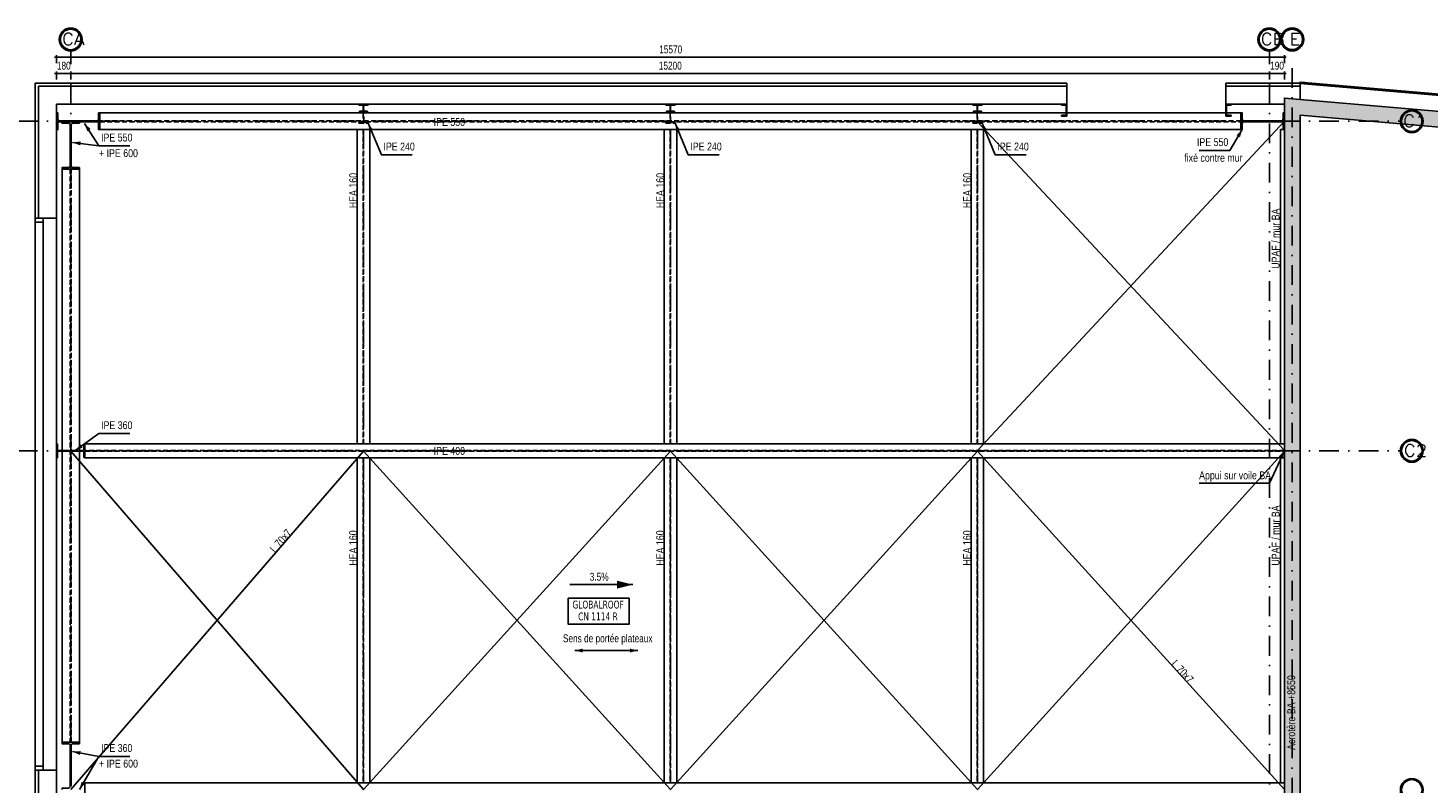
# Model space of a CAD drawing. Extents: x 293186 to 369035, y -341273 to -122059.
# Tile 62 of 64: x 325260 to 343013, y -142014 to -132438. Entities that reach past the tile are written whole.
import ezdxf

# ---------------------------------------------------------------- set-up
doc = ezdxf.new("R2010")
doc.units = 0
doc.header["$LTSCALE"] = 50
doc.linetypes.add('DASHDOT', pattern=[10, 5, -2.5, 0, -2.5])
doc.linetypes.add('HIDDEN', pattern=[1.875, 1.25, -0.625])
doc.layers.get('0').update_dxf_attribs({"color": 1, "linetype": 'CONTINUOUS'})
doc.layers.add('ECHELLE_1_50', color=7, linetype='CONTINUOUS')
doc.styles.add('ARIAL', font='txt')
doc.styles.add('CADWORK5', font='ROMAND', dxfattribs={"width": 0.8})
doc.styles.add('TAHOMA', font='txt')

# ---------------------------------------------------------------- blocks, each defined once
blk = doc.blocks.new('CDWK_EXTR_2')
at = {"color": 0}
blk.add_solid([(0, 0), (2, 0.5), (2, -0.5)], dxfattribs=at)
blk = doc.blocks.new('*D164')
at = {"layer": 'ECHELLE_1_50'}
h = blk.add_hatch(color=150, dxfattribs=at)
edge = h.paths.add_edge_path()
edge.add_arc((325621, -133016), 6.25, 0, 360)
h = blk.add_hatch(color=150, dxfattribs=at)
edge = h.paths.add_edge_path()
edge.add_arc((325801, -133016), 6.25, 0, 360)
at = {"layer": 'ECHELLE_1_50', "color": 150}
for p, q in [((325596, -133016), (325826, -133016)), ((325621, -132991), (325621, -133091)), ((325801, -132991), (325801, -133091))]:
    blk.add_line(p, q, dxfattribs=at)
at = {"layer": 'ECHELLE_1_50', "color": 26, "style": 'ARIAL', "width": 0.75}
blk.add_text('180', height=100, dxfattribs=at).set_placement((325626, -132966))
blk = doc.blocks.new('*D165')
at = {"layer": 'ECHELLE_1_50'}
h = blk.add_hatch(color=150, dxfattribs=at)
edge = h.paths.add_edge_path()
edge.add_arc((325801, -133016), 6.25, 0, 360)
h = blk.add_hatch(color=150, dxfattribs=at)
edge = h.paths.add_edge_path()
edge.add_arc((341001, -133016), 6.25, 0, 360)
at = {"layer": 'ECHELLE_1_50', "color": 150}
for p, q in [((325776, -133016), (341026, -133016)), ((325801, -132991), (325801, -133091)), ((341001, -132991), (341001, -133091))]:
    blk.add_line(p, q, dxfattribs=at)
at = {"layer": 'ECHELLE_1_50', "color": 26, "style": 'ARIAL', "width": 0.75}
blk.add_text('15200', height=100, dxfattribs=at).set_placement((333259, -132966))
blk = doc.blocks.new('*D166')
at = {"layer": 'ECHELLE_1_50'}
h = blk.add_hatch(color=150, dxfattribs=at)
edge = h.paths.add_edge_path()
edge.add_arc((341001, -133016), 6.25, 0, 360)
h = blk.add_hatch(color=150, dxfattribs=at)
edge = h.paths.add_edge_path()
edge.add_arc((341191, -133016), 6.25, 0, 360)
at = {"layer": 'ECHELLE_1_50', "color": 150}
for p, q in [((340976, -133016), (341216, -133016)), ((341001, -132991), (341001, -133091)), ((341191, -132991), (341191, -133091))]:
    blk.add_line(p, q, dxfattribs=at)
at = {"layer": 'ECHELLE_1_50', "color": 26, "style": 'ARIAL', "width": 0.75}
blk.add_text('190', height=100, dxfattribs=at).set_placement((341011, -132966))
blk = doc.blocks.new('*D167')
at = {"layer": 'ECHELLE_1_50'}
h = blk.add_hatch(color=150, dxfattribs=at)
edge = h.paths.add_edge_path()
edge.add_arc((325621, -132810), 6.25, 0, 360)
h = blk.add_hatch(color=150, dxfattribs=at)
edge = h.paths.add_edge_path()
edge.add_arc((341191, -132810), 6.25, 0, 360)
at = {"layer": 'ECHELLE_1_50', "color": 150}
for p, q in [((325621, -132785), (325621, -132885)), ((341191, -132785), (341191, -132885)), ((325596, -132810), (341216, -132810))]:
    blk.add_line(p, q, dxfattribs=at)
at = {"layer": 'ECHELLE_1_50', "color": 26, "style": 'ARIAL', "width": 0.75}
blk.add_text('15570', height=100, dxfattribs=at).set_placement((333264, -132760))

msp = doc.modelspace()

# ---------------------------------------------------------------- hatches: boundary and pattern name
at = {"layer": 'ECHELLE_1_50', "linetype": 'CONTINUOUS'}
h = msp.add_hatch(dxfattribs=at)
h.set_pattern_fill('DOTS1', color=212, scale=23.622048, style=0, pattern_type=2)
h.set_pattern_definition([(0, (0, 0), (150, 17.675), [0, -17.675])])
h.paths.add_polyline_path([(350671, -182676), (350471, -182676), (350471, -134324), (341391, -133545), (341391, -182676), (341191, -182676), (341191, -133327), (350671, -134140)])

# ---------------------------------------------------------------- linework, layer by layer
at = {"layer": 'ECHELLE_1_50', "color": 158, "linetype": 'DASHDOT'}
for p, q in [((325801, -173906), (325801, -132729)), ((341001, -173906), (341001, -132726)), ((341291, -183207), (341291, -132729)), ((323130, -133621), (342662, -133621)), ((323130, -137801), (342662, -137801))]:
    msp.add_line(p, q, dxfattribs=at)
at = {"layer": 'ECHELLE_1_50', "color": 32}
for p, q in [((325351, -146401), (325351, -133136)), ((338431, -133136), (325351, -133136)), ((338431, -133406), (338431, -133136)), ((341441, -133136), (340451, -133136)), ((340451, -133136), (340451, -133406)), ((350941, -133942), (341391, -133124)), ((350921, -133961), (341391, -133144)), ((325391, -133176), (325391, -134850)), ((338431, -133176), (325391, -133176)), ((341391, -133176), (340451, -133176)), ((325621, -133406), (338431, -133406)), ((340451, -133406), (341191, -133406)), ((325351, -134850), (325621, -134850)), ((325621, -141850), (325351, -141850)), ((325391, -141850), (325391, -146401))]:
    msp.add_line(p, q, dxfattribs=at)
at = {"layer": 'ECHELLE_1_50', "color": 3}
for p, q in [((341391, -133122), (341391, -133344)), ((341441, -133128), (341441, -133122))]:
    msp.add_line(p, q, dxfattribs=at)
at = {"layer": 'ECHELLE_1_50', "color": 7}
for p, q in [((326160, -133935), (325978, -133650)), ((326160, -141677), (325825, -141616))]:
    msp.add_line(p, q, dxfattribs=at)
at = {"layer": 'ECHELLE_1_50', "color": 5, "linetype": 'HIDDEN'}
for p, q in [((340641, -133616), (326171, -133616)), ((326171, -133627), (340641, -133627)), ((325795, -134227), (325795, -141497)), ((325807, -141497), (325807, -134227)), ((341191, -137797), (325981, -137797)), ((325981, -137806), (341191, -137806))]:
    msp.add_line(p, q, dxfattribs=at)
at = {"layer": 'ECHELLE_1_50', "color": 5, "linetype": 'DASHDOT'}
for p, q in [((326171, -133621), (340641, -133621)), ((325801, -134227), (325801, -141497)), ((325981, -137801), (341191, -137801))]:
    msp.add_line(p, q, dxfattribs=at)
at = {"layer": 'ECHELLE_1_50', "color": 10}
for p, q in [((337298, -137797), (341191, -133621)), ((337298, -133627), (341191, -137797))]:
    msp.add_line(p, q, dxfattribs=at)
at = {"layer": 'ECHELLE_1_50', "color": 22, "linetype": 'HIDDEN'}
for p, q in [((329510, -133726), (329510, -137711)), ((329516, -137711), (329516, -133726)), ((333403, -133726), (333403, -137711)), ((333409, -137711), (333409, -133726)), ((337295, -133726), (337295, -137711)), ((337301, -137711), (337301, -133726)), ((329510, -137891), (329510, -142011)), ((329516, -142011), (329516, -137891)), ((333403, -137891), (333403, -142011)), ((333409, -142011), (333409, -137891)), ((337295, -137891), (337295, -142011)), ((337301, -142011), (337301, -137891))]:
    msp.add_line(p, q, dxfattribs=at)
at = {"layer": 'ECHELLE_1_50', "color": 22, "linetype": 'DASHDOT'}
for p, q in [((329513, -133726), (329513, -137711)), ((333406, -133726), (333406, -137711)), ((337298, -133726), (337298, -137711)), ((329513, -137891), (329513, -142011)), ((333406, -137891), (333406, -142011)), ((337298, -137891), (337298, -142011))]:
    msp.add_line(p, q, dxfattribs=at)
at = {"layer": 'ECHELLE_1_50', "color": 2}
for p, q in [((325351, -134850), (325351, -134900)), ((325451, -134850), (325351, -134850)), ((325351, -134900), (325451, -134900)), ((325351, -141800), (325351, -134900)), ((325451, -134900), (325451, -134850)), ((325451, -141800), (325451, -134900)), ((325406, -141800), (325351, -141800)), ((325351, -141800), (325351, -141850)), ((325451, -141800), (325351, -141800)), ((325451, -141800), (325446, -141800)), ((325451, -141850), (325451, -141800)), ((325351, -141850), (325451, -141850))]:
    msp.add_line(p, q, dxfattribs=at)
at = {"layer": 'ECHELLE_1_50', "color": 150, "linetype": 'CONTINUOUS'}
for p, q in [((332129, -139498), (332929, -139498)), ((332193, -140334), (332993, -140334))]:
    msp.add_line(p, q, dxfattribs=at)
at = {"layer": 'ECHELLE_1_50', "color": 32}
msp.add_lwpolyline([(325621, -133406), (325621, -137716), (325621, -146401)], dxfattribs=at)
at = {"layer": 'ECHELLE_1_50', "color": 141, "linetype": 'HIDDEN'}
for points in [[(329517, -133622), (329517, -133431, -0.414214), (329532, -133416), (329574, -133416), (329574, -133406), (329548, -133406), (329480, -133406), (329454, -133406), (329454, -133416), (329496, -133416, -0.414214), (329511, -133431), (329511, -133622, -0.414214), (329496, -133637), (329454, -133637), (329454, -133646)], [(333409, -133622), (333409, -133431, -0.414214), (333424, -133416), (333466, -133416), (333466, -133406), (333440, -133406), (333372, -133406), (333346, -133406), (333346, -133416), (333388, -133416, -0.414214), (333403, -133431), (333403, -133622, -0.414214), (333388, -133637), (333346, -133637), (333346, -133646)], [(337302, -133622), (337302, -133431, -0.414214), (337317, -133416), (337359, -133416), (337359, -133406), (337333, -133406), (337265, -133406), (337239, -133406), (337239, -133416), (337281, -133416, -0.414214), (337296, -133431), (337296, -133622, -0.414214), (337281, -133637), (337239, -133637), (337239, -133646)], [(329454, -133646), (329574, -133646), (329574, -133637), (329532, -133637, -0.414214), (329517, -133622)], [(333346, -133646), (333466, -133646), (333466, -133637), (333424, -133637, -0.414214), (333409, -133622)], [(337239, -133646), (337359, -133646), (337359, -133637), (337317, -133637, -0.414214), (337302, -133622)]]:
    msp.add_lwpolyline(points, format="xyb", dxfattribs=at)
at = {"layer": 'ECHELLE_1_50', "color": 141, "linetype": 'CONTINUOUS'}
for points in [[(329516, -133482), (329516, -133426, -0.414214), (329528, -133414), (329564, -133414), (329564, -133406), (329542, -133406), (329542, -133406), (329486, -133406), (329486, -133406), (329464, -133406), (329464, -133414), (329499, -133414, -0.414214), (329511, -133426), (329511, -133482, -0.414214), (329499, -133494), (329464, -133494), (329464, -133502)], [(329464, -133502), (329564, -133502), (329564, -133494), (329528, -133494, -0.414214), (329516, -133482)], [(333409, -133482), (333409, -133426, -0.414214), (333421, -133414), (333456, -133414), (333456, -133406), (333434, -133406), (333434, -133406), (333378, -133406), (333378, -133406), (333356, -133406), (333356, -133414), (333392, -133414, -0.414214), (333404, -133426), (333404, -133482, -0.414214), (333392, -133494), (333356, -133494), (333356, -133502)], [(333356, -133502), (333456, -133502), (333456, -133494), (333421, -133494, -0.414214), (333409, -133482)], [(337301, -133482), (337301, -133426, -0.414214), (337313, -133414), (337349, -133414), (337349, -133406), (337327, -133406), (337327, -133406), (337271, -133406), (337271, -133406), (337249, -133406), (337249, -133414), (337284, -133414, -0.414214), (337296, -133426), (337296, -133482, -0.414214), (337284, -133494), (337249, -133494), (337249, -133502)], [(337249, -133502), (337349, -133502), (337349, -133494), (337313, -133494, -0.414214), (337301, -133482)], [(326130, -133616), (325662, -133616, -0.414214), (325638, -133592), (325638, -133516), (325621, -133516), (325621, -133561), (325621, -133681), (325621, -133726), (325638, -133726), (325638, -133651, -0.414214), (325662, -133627), (326130, -133627, -0.414214), (326154, -133651), (326154, -133726), (326171, -133726)], [(325807, -134184), (325807, -133670, -0.414214), (325831, -133646), (325911, -133646), (325911, -133627), (325861, -133627), (325741, -133627), (325691, -133627), (325691, -133646), (325771, -133646, -0.414214), (325795, -133670), (325795, -134184, -0.414214), (325771, -134208), (325691, -134208), (325691, -134227)], [(326171, -133726), (326171, -133516), (326154, -133516), (326154, -133592, -0.414214), (326130, -133616)], [(341150, -133616), (340682, -133616, -0.414214), (340658, -133592), (340658, -133516), (340641, -133516), (340641, -133561), (340641, -133681), (340641, -133726), (340658, -133726), (340658, -133651, -0.414214), (340682, -133627), (341150, -133627, -0.414214), (341174, -133651), (341174, -133726), (341191, -133726)], [(341191, -133726), (341191, -133516), (341174, -133516), (341174, -133592, -0.414214), (341150, -133616)], [(325691, -134227), (325911, -134227), (325911, -134208), (325831, -134208, -0.414214), (325807, -134184)], [(325950, -137797), (325652, -137797, -0.414214), (325634, -137779), (325634, -137716), (325621, -137716), (325621, -137756), (325621, -137846), (325621, -137886), (325634, -137886), (325634, -137823, -0.414214), (325652, -137805), (325950, -137805, -0.414214), (325968, -137823), (325968, -137886), (325981, -137886)], [(325950, -137797), (325652, -137797, -0.414214), (325634, -137779), (325634, -137716), (325621, -137716), (325621, -137756), (325621, -137846), (325621, -137886), (325634, -137886), (325634, -137823, -0.414214), (325652, -137805), (325950, -137805, -0.414214), (325968, -137823), (325968, -137886), (325981, -137886)], [(325981, -137886), (325981, -137716), (325968, -137716), (325968, -137779, -0.414214), (325950, -137797)], [(325981, -137886), (325981, -137716), (325968, -137716), (325968, -137779, -0.414214), (325950, -137797)], [(325807, -142054), (325807, -141540, -0.414214), (325831, -141516), (325911, -141516), (325911, -141497), (325861, -141497), (325741, -141497), (325691, -141497), (325691, -141516), (325771, -141516, -0.414214), (325795, -141540), (325795, -142054, -0.414214), (325771, -142078), (325691, -142078), (325691, -142097)]]:
    msp.add_lwpolyline(points, format="xyb", dxfattribs=at)
at = {"layer": 'ECHELLE_1_50', "color": 54, "linetype": 'CONTINUOUS'}
for points in [[(338431, -133406), (338396, -133406), (338366, -133406), (338366, -133417), (338414, -133417, -0.414), (338424, -133427)], [(338424, -133427), (338424, -133536, -0.414), (338414, -133546), (338366, -133546), (338366, -133556), (338431, -133556), (338431, -133406)], [(340451, -133406), (340486, -133406), (340516, -133406), (340516, -133417), (340468, -133417, 0.414), (340458, -133427)], [(340458, -133427), (340458, -133536, 0.414), (340468, -133546), (340516, -133546), (340516, -133556), (340451, -133556), (340451, -133406)]]:
    msp.add_lwpolyline(points, format="xyb", dxfattribs=at)
at = {"layer": 'ECHELLE_1_50', "color": 7, "linetype": 'CONTINUOUS', "elevation": 2540}
msp.add_lwpolyline([(350671, -182676), (350471, -182676), (350471, -134324), (341391, -133545), (341391, -182676), (341191, -182676), (341191, -133327), (350671, -134140)], close=True, dxfattribs=at)
at = {"layer": 'ECHELLE_1_50', "color": 5, "linetype": 'CONTINUOUS'}
for points in [[(326171, -133726), (340641, -133726), (340641, -133516), (326171, -133516), (326171, -133726)], [(325691, -134227), (325691, -141497), (325911, -141497), (325911, -134227), (325691, -134227)], [(325981, -137891), (341191, -137891), (341191, -137711), (325981, -137711), (325981, -137891)], [(325981, -142191), (341191, -142191), (341191, -142011), (325981, -142011), (325981, -142191)]]:
    msp.add_lwpolyline(points, dxfattribs=at)
at = {"layer": 'ECHELLE_1_50', "color": 7, "linetype": 'CONTINUOUS'}
for points in [[(329574, -133646), (329741, -134049), (330130, -134049)], [(333466, -133646), (333633, -134049), (334023, -134049)], [(337359, -133646), (337526, -134049), (337915, -134049)], [(340658, -133726), (340498, -133993), (340109, -133993)], [(325825, -133889), (326160, -133935), (326550, -133935)], [(325857, -137797), (326160, -137583), (326550, -137583)], [(341191, -137801), (341004, -138212), (340110, -138212)], [(325911, -142097), (326160, -141677), (326550, -141677)]]:
    msp.add_lwpolyline(points, dxfattribs=at)
at = {"layer": 'ECHELLE_1_50', "color": 22, "linetype": 'CONTINUOUS'}
for points in [[(329433, -133726), (329433, -137711), (329593, -137711), (329593, -133726), (329433, -133726)], [(333326, -133726), (333326, -137711), (333486, -137711), (333486, -133726), (333326, -133726)], [(337218, -133726), (337218, -137711), (337378, -137711), (337378, -133726), (337218, -133726)], [(329433, -137891), (329433, -142011), (329593, -142011), (329593, -137891), (329433, -137891)], [(333326, -137891), (333326, -142011), (333486, -142011), (333486, -137891), (333326, -137891)], [(337218, -137891), (337218, -142011), (337378, -142011), (337378, -137891), (337218, -137891)]]:
    msp.add_lwpolyline(points, dxfattribs=at)
at = {"layer": 'ECHELLE_1_50', "color": 10}
for points in [[(325801, -137805), (329513, -142097), (333406, -137806), (337298, -142097), (341191, -137806)], [(325801, -142097), (329513, -137806), (333406, -142097), (337298, -137806), (341191, -142097)]]:
    msp.add_lwpolyline(points, dxfattribs=at)
at = {"layer": 'ECHELLE_1_50', "color": 32, "linetype": 'CONTINUOUS'}
msp.add_lwpolyline([(332110, -139670), (332881, -139670), (332881, -140001), (332110, -140001)], close=True, dxfattribs=at)
at = {"layer": 'ECHELLE_1_50', "color": 158, "linetype": 'CONTINUOUS'}
for centre, radius in [((325801, -132584), 145), ((325801, -132584), 130), ((341001, -132584), 145), ((341001, -132584), 130), ((341291, -132583), 145), ((341291, -132584), 145), ((341291, -132583), 130), ((341291, -132584), 130), ((342807, -133621), 145), ((342807, -133621), 130), ((342807, -137801), 145), ((342807, -137801), 130), ((342807, -142101), 145), ((342807, -142101), 130)]:
    msp.add_circle(centre, radius, dxfattribs=at)
at = {"layer": 'ECHELLE_1_50', "color": 22, "linetype": 'CONTINUOUS'}
for points in [[(341141, -133726, 2540), (341191, -133726, 2540), (341191, -137711, 2540), (341141, -137711, 2540)], [(341141, -137891, 2540), (341191, -137891, 2540), (341191, -142011, 2540), (341141, -142011, 2540)]]:
    msp.add_3dface(points, dxfattribs=at)

# ---------------------------------------------------------------- block references
at = {"layer": 'ECHELLE_1_50', "color": 0}
for name in ['*D167', '*D164', '*D165', '*D166']:
    msp.add_blockref(name, (0, 0), dxfattribs=at)
at = {"layer": 'ECHELLE_1_50', "color": 7, "xscale": 50, "yscale": 50, "zscale": 50}
for p, rotation in [((325978, -133650), 302.6662012), ((325825, -141616), 349.72919098)]:
    msp.add_blockref('CDWK_EXTR_2', p, dxfattribs=dict(at, rotation=rotation))
at = {"layer": 'ECHELLE_1_50', "color": 7, "linetype": 'CONTINUOUS', "xscale": 50, "yscale": 50, "zscale": 50}
for p, rotation in [((329574, -133646), 292.54969205), ((333466, -133646), 292.54969205), ((337359, -133646), 292.54969205), ((340658, -133726), 239.02443232), ((325825, -133889), 352.28085469), ((325857, -137797), 35.35277247), ((341191, -137801), 245.48996085), ((325911, -142097), 59.38418918)]:
    msp.add_blockref('CDWK_EXTR_2', p, dxfattribs=dict(at, rotation=rotation))
at = {"layer": 'ECHELLE_1_50', "color": 150, "linetype": 'CONTINUOUS', "rotation": 180}
for p, xscale, yscale, zscale in [((332929, -139498), 100, 100, 100), ((332993, -140334), 50, 50, 50)]:
    msp.add_blockref('CDWK_EXTR_2', p, dxfattribs=dict(at, xscale=xscale, yscale=yscale, zscale=zscale))
at = {"layer": 'ECHELLE_1_50', "color": 150, "linetype": 'CONTINUOUS', "xscale": 50, "yscale": 50, "zscale": 50}
msp.add_blockref('CDWK_EXTR_2', (332193, -140334), dxfattribs=at)

# ---------------------------------------------------------------- texts
at = {"layer": 'ECHELLE_1_50', "color": 96, "style": 'CADWORK5', "width": 1.125}
for s, p in [('CA', (325691, -132654)), ('CB', (340891, -132654)), ('E', (341258, -132653)), ('E', (341258, -132654)), ('C1', (342697, -133691)), ('C2', (342706, -137871))]:
    msp.add_text(s, height=150, dxfattribs=at).set_placement(p)
at = {"layer": 'ECHELLE_1_50', "color": 7, "style": 'ARIAL', "width": 0.8}
for s, p in [('IPE 550', (330404, -133681)), ('IPE 550', (326186, -133878)), ('IPE 550', (340083, -133936)), ('+ IPE 600', (326160, -134076)), ('IPE 240', (329767, -133992)), ('IPE 240', (333659, -133992)), ('IPE 240', (337552, -133992)), ('fixé contre mur', (339922, -134135)), ('IPE 360', (326186, -137526)), ('IPE 400', (330404, -137852)), ('Appui sur voile BA', (340110, -138162)), ('IPE 360', (326186, -141620)), ('+ IPE 600', (326160, -141818))]:
    msp.add_text(s, height=100, dxfattribs=at).set_placement(p)
for s, rotation, p in [('HEA 160', 90, (329433, -134724)), ('HEA 160', 90, (333326, -134724)), ('HEA 160', 90, (337218, -134724)), ('UPAF / mur BA', 90, (341130, -135492)), ('UPAF / mur BA', 90, (341130, -139257)), ('L 70x7', 49.1401, (328392, -139102)), ('HEA 160', 90, (329433, -139257)), ('HEA 160', 90, (333326, -139257)), ('HEA 160', 90, (337218, -139257)), ('L 70x7', 312.2107, (339750, -140509)), ('Acrotère BA +8550', 90, (341329, -141594))]:
    msp.add_text(s, height=100, rotation=rotation, dxfattribs=at).set_placement(p)
at = {"layer": 'ECHELLE_1_50', "color": 26, "style": 'ARIAL', "width": 0.75}
for s, p in [('3.5%', (332383, -139448)), ('Sens de portée plateaux', (332043, -140229))]:
    msp.add_text(s, height=100, dxfattribs=at).set_placement(p)
at = {"layer": 'ECHELLE_1_50', "color": 32, "style": 'TAHOMA', "width": 0.8}
for s, p in [('GLOBALROOF', (332164, -139801)), ('CN 1114 R', (332236, -139951))]:
    msp.add_text(s, height=100, dxfattribs=at).set_placement(p)

doc.saveas('drawing.dxf')
